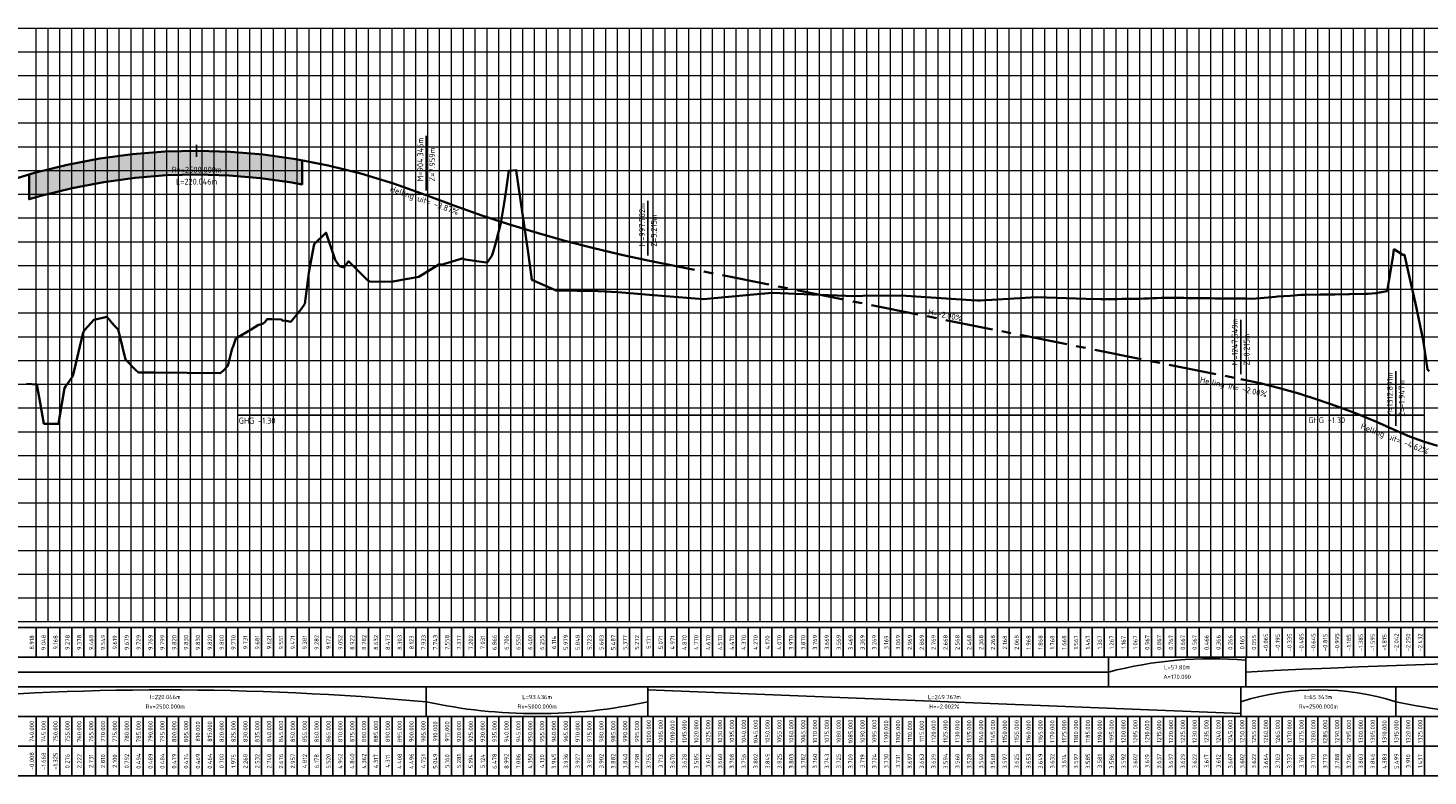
# Model space of a CAD drawing. Extents: x 100296 to 107772, y 404875 to 408930.
# Tile 94 of 97: x 106166 to 106756, y 407282 to 407597. Entities that reach past the tile are written whole.
import ezdxf

# ---------------------------------------------------------------- set-up
doc = ezdxf.new("R2010")
doc.units = 0
doc.linetypes.add('AM-AS', pattern=[16, 10, -2, 2, -2])
for name, color, linetype, lineweight in [('b-we-gw-maaiveld-gd', 93, 'Continuous', 18), ('b-xx-al-langsprofiel_grid_major-g', 250, 'Continuous', 18), ('b-xx-al-langsprofiel_grid_minor-g', 252, 'Continuous', 18), ('b-xx-al-langsprofiel_matenbalk-g', 1, 'Continuous', 25), ('n-we-am-as-gd', 10, 'AM-AS', 25), ('n-we-kw-kunstwerk-a', 253, 'Continuous', 18), ('n-we-kw-kunstwerk-g', 170, 'Continuous', 35), ('n-xx-al-langsprofiel_matenbalk-g', 1, 'Continuous', 25)]:
    doc.layers.add(name, color=color, linetype=linetype, lineweight=lineweight)
for name, color, linetype in [('c3d-profile_labeling', 7, 'Continuous'), ('c3d-profile_profileview_labeling', 7, 'Continuous'), ('ghg', 150, 'Continuous'), ('n-xx-al-langsprofiel_schema-g', 1, 'Continuous')]:
    doc.layers.add(name, color=color, linetype=linetype)
doc.styles.add('NLCS-ISO', font='NLCS-ISO.ttf')

msp = doc.modelspace()

# ---------------------------------------------------------------- hatches: boundary and pattern name
at = {"layer": 'n-we-kw-kunstwerk-a'}
h = msp.add_hatch(color=256, dxfattribs=at)
h.dxf.hatch_style = 1
h.paths.add_polyline_path([(106281.424, 407541.267), (106278.758, 407541.786), (106265.005, 407543.704), (106251.253, 407544.866), (106237.5, 407545.272), (106223.747, 407544.92), (106209.994, 407543.813), (106196.241, 407541.948), (106182.488, 407539.328), (106168.735, 407535.95), (106166.424, 407535.255), (106166.424, 407524.813), (106171.369, 407526.3), (106184.618, 407529.553), (106197.85, 407532.075), (106211.068, 407533.867), (106224.276, 407534.931), (106237.48, 407535.268), (106250.684, 407534.879), (106263.893, 407533.763), (106277.112, 407531.918), (106281.424, 407531.08)])

# ---------------------------------------------------------------- linework, layer by layer
at = {"layer": 'b-we-gw-maaiveld-gd', "lineweight": 35, "ltscale": 2, "flags": 128}
msp.add_lwpolyline([(106165.276, 407447.054), (106169.751, 407446.865), (106171.056, 407439.049), (106172.695, 407430.278), (106177.389, 407430.278), (106178.891, 407430.278), (106179.021, 407431.179), (106181.278, 407445.342), (106181.776, 407445.993), (106184.877, 407450.358), (106189.116, 407468.139), (106189.312, 407469.048), (106189.955, 407469.804), (106193.741, 407474.118), (106197.996, 407475.059), (106199.226, 407475.281), (106202.48, 407471.568), (106203.974, 407470.025), (106204.46, 407467.8), (106206.985, 407457.34), (106211.23, 407453.067), (106212.531, 407451.925), (106219.171, 407451.856), (106246.995, 407451.573), (106248.144, 407452.596), (106250.116, 407454.692), (106251.961, 407461.993), (106252.366, 407462.901), (106253.486, 407466.151), (106259.015, 407469.43), (106260.036, 407469.959), (106263.144, 407471.923), (106263.409, 407471.943), (106265.123, 407472.516), (106265.644, 407472.872), (106265.68, 407472.896), (106265.8, 407473.069), (106266.706, 407474.412), (106268.66, 407474.404), (106272.762, 407474.145), (106273.255, 407473.771), (106273.306, 407473.675), (106274.453, 407473.721), (106274.537, 407473.733), (106274.738, 407473.703), (106276.747, 407473.279), (106281.077, 407478.542), (106282.57, 407480.766), (106284.373, 407494.827), (106286.577, 407505.974), (106291.545, 407510.795), (106291.587, 407510.806), (106291.629, 407510.63), (106295.377, 407499.266), (106297.195, 407496.672), (106299.138, 407496.073), (106301.014, 407498.763), (106309.04, 407490.75), (106309.635, 407490.488), (106309.926, 407490.241), (106319.168, 407490.018), (106325.684, 407491.289), (106326.082, 407491.307), (106330.662, 407492.153), (106339.037, 407497.311), (106339.443, 407497.462), (106340.071, 407497.235), (106348.943, 407499.946), (106350.146, 407499.498), (106358.961, 407498.275), (106359.42, 407498.194), (106361.07, 407500.546), (106361.422, 407501.068), (106362.017, 407502.768), (106362.94, 407506.029), (106365.2, 407514.732), (106366.59, 407523.231), (106367.499, 407528.787), (106368.505, 407536.888), (106368.749, 407536.8), (106371.665, 407537.135), (106371.823, 407535.845), (106371.924, 407535.075), (106372.598, 407530.273), (106376.689, 407502.384), (106378.256, 407490.94), (106380.544, 407489.992), (106388.515, 407486.427), (106406.166, 407486.113), (106414.522, 407485.78), (106429.476, 407484.51), (106450.587, 407482.717), (106471.709, 407484.739), (106479.537, 407485.421), (106499.612, 407484.552), (106514.231, 407484.048), (106517.712, 407484.126), (106533.839, 407484.312), (106563.356, 407482.295), (106565.875, 407482.17), (106567.315, 407482.244), (106590.929, 407483.574), (106611.804, 407482.845), (106618.046, 407482.761), (106621.278, 407482.794), (106623.143, 407482.812), (106625.007, 407482.831), (106626.872, 407482.85), (106628.736, 407482.869), (106630.601, 407482.888), (106632.465, 407482.906), (106632.487, 407482.907), (106634.33, 407482.972), (106636.194, 407483.039), (106638.059, 407483.106), (106639.923, 407483.172), (106641.788, 407483.239), (106643.652, 407483.305), (106645.517, 407483.372), (106645.846, 407483.383), (106647.381, 407483.359), (106649.246, 407483.33), (106651.11, 407483.301), (106652.975, 407483.272), (106654.839, 407483.242), (106656.704, 407483.213), (106657.272, 407483.204), (106658.569, 407483.191), (106660.433, 407483.171), (106662.298, 407483.152), (106664.162, 407483.133), (106666.027, 407483.113), (106667.891, 407483.094), (106669.756, 407483.075), (106671.62, 407483.056), (106673.485, 407483.037), (106675.349, 407483.018), (106677.214, 407482.999), (106679.078, 407482.98), (106681.711, 407482.953), (106685.34, 407483.259), (106691.602, 407483.786), (106692.504, 407483.862), (106697.864, 407484.227), (106702.304, 407484.529), (106704.126, 407484.562), (106710.388, 407484.676), (106716.65, 407484.79), (106722.516, 407484.895), (106722.912, 407484.901), (106729.174, 407484.987), (106730.73, 407485.009), (106733.907, 407485.325), (106735.436, 407485.601), (106738.634, 407486.179), (106741.051, 407500.297), (106741.529, 407503.777), (106741.698, 407503.671), (106745.238, 407501.439), (106746.023, 407501.399), (106747.96, 407492.659), (106750.547, 407480.991), (106753.804, 407465.438), (106754.222, 407462.671), (106755.647, 407453.217), (106756.358, 407452.474)], dxfattribs=at)
at = {"layer": 'b-xx-al-langsprofiel_grid_major-g', "lineweight": 18}
for p, q in [((105425.674, 407596.961), (107755.47, 407596.961)), ((106179.424, 407346.961), (106179.424, 407596.961)), ((106204.424, 407346.961), (106204.424, 407596.961)), ((106229.424, 407346.961), (106229.424, 407596.961)), ((106254.424, 407346.961), (106254.424, 407596.961)), ((106279.424, 407346.961), (106279.424, 407596.961)), ((106304.424, 407346.961), (106304.424, 407596.961)), ((106329.424, 407346.961), (106329.424, 407596.961)), ((106354.424, 407346.961), (106354.424, 407596.961)), ((106379.424, 407346.961), (106379.424, 407596.961)), ((106404.424, 407346.961), (106404.424, 407596.961)), ((106429.424, 407346.961), (106429.424, 407596.961)), ((106454.424, 407346.961), (106454.424, 407596.961)), ((106479.424, 407346.961), (106479.424, 407596.961)), ((106504.424, 407346.961), (106504.424, 407596.961)), ((106529.424, 407346.961), (106529.424, 407596.961)), ((106554.424, 407346.961), (106554.424, 407596.961)), ((106579.424, 407346.961), (106579.424, 407596.961)), ((106604.424, 407346.961), (106604.424, 407596.961)), ((106629.424, 407346.961), (106629.424, 407596.961)), ((106654.424, 407346.961), (106654.424, 407596.961)), ((106679.424, 407346.961), (106679.424, 407596.961)), ((106704.424, 407346.961), (106704.424, 407596.961)), ((106729.424, 407346.961), (106729.424, 407596.961)), ((106754.424, 407346.961), (106754.424, 407596.961)), ((105425.674, 407546.961), (107755.47, 407546.961)), ((105425.674, 407496.961), (107755.47, 407496.961)), ((105425.674, 407396.961), (107755.47, 407396.961)), ((105425.674, 407346.961), (107755.47, 407346.961))]:
    msp.add_line(p, q, dxfattribs=at)
at = {"layer": 'b-xx-al-langsprofiel_grid_minor-g', "lineweight": 18}
for p, q in [((106169.424, 407346.961), (106169.424, 407596.961)), ((106174.424, 407346.961), (106174.424, 407596.961)), ((106184.424, 407346.961), (106184.424, 407596.961)), ((106189.424, 407346.961), (106189.424, 407596.961)), ((106194.424, 407346.961), (106194.424, 407596.961)), ((106199.424, 407346.961), (106199.424, 407596.961)), ((106209.424, 407346.961), (106209.424, 407596.961)), ((106214.424, 407346.961), (106214.424, 407596.961)), ((106219.424, 407346.961), (106219.424, 407596.961)), ((106224.424, 407346.961), (106224.424, 407596.961)), ((106234.424, 407346.961), (106234.424, 407596.961)), ((106239.424, 407346.961), (106239.424, 407596.961)), ((106244.424, 407346.961), (106244.424, 407596.961)), ((106249.424, 407346.961), (106249.424, 407596.961)), ((106259.424, 407346.961), (106259.424, 407596.961)), ((106264.424, 407346.961), (106264.424, 407596.961)), ((106269.424, 407346.961), (106269.424, 407596.961)), ((106274.424, 407346.961), (106274.424, 407596.961)), ((106284.424, 407346.961), (106284.424, 407596.961)), ((106289.424, 407346.961), (106289.424, 407596.961)), ((106294.424, 407346.961), (106294.424, 407596.961)), ((106299.424, 407346.961), (106299.424, 407596.961)), ((106309.424, 407346.961), (106309.424, 407596.961)), ((106314.424, 407346.961), (106314.424, 407596.961)), ((106319.424, 407346.961), (106319.424, 407596.961)), ((106324.424, 407346.961), (106324.424, 407596.961)), ((106334.424, 407346.961), (106334.424, 407596.961)), ((106339.424, 407346.961), (106339.424, 407596.961)), ((106344.424, 407346.961), (106344.424, 407596.961)), ((106349.424, 407346.961), (106349.424, 407596.961)), ((106359.424, 407346.961), (106359.424, 407596.961)), ((106364.424, 407346.961), (106364.424, 407596.961)), ((106369.424, 407346.961), (106369.424, 407596.961)), ((106374.424, 407346.961), (106374.424, 407596.961)), ((106384.424, 407346.961), (106384.424, 407596.961)), ((106389.424, 407346.961), (106389.424, 407596.961)), ((106394.424, 407346.961), (106394.424, 407596.961)), ((106399.424, 407346.961), (106399.424, 407596.961)), ((106409.424, 407346.961), (106409.424, 407596.961)), ((106414.424, 407346.961), (106414.424, 407596.961)), ((106419.424, 407346.961), (106419.424, 407596.961)), ((106424.424, 407346.961), (106424.424, 407596.961)), ((106434.424, 407346.961), (106434.424, 407596.961)), ((106439.424, 407346.961), (106439.424, 407596.961)), ((106444.424, 407346.961), (106444.424, 407596.961)), ((106449.424, 407346.961), (106449.424, 407596.961)), ((106459.424, 407346.961), (106459.424, 407596.961)), ((106464.424, 407346.961), (106464.424, 407596.961)), ((106469.424, 407346.961), (106469.424, 407596.961)), ((106474.424, 407346.961), (106474.424, 407596.961)), ((106484.424, 407346.961), (106484.424, 407596.961)), ((106489.424, 407346.961), (106489.424, 407596.961)), ((106494.424, 407346.961), (106494.424, 407596.961)), ((106499.424, 407346.961), (106499.424, 407596.961)), ((106509.424, 407346.961), (106509.424, 407596.961)), ((106514.424, 407346.961), (106514.424, 407596.961)), ((106519.424, 407346.961), (106519.424, 407596.961)), ((106524.424, 407346.961), (106524.424, 407596.961)), ((106534.424, 407346.961), (106534.424, 407596.961)), ((106539.424, 407346.961), (106539.424, 407596.961)), ((106544.424, 407346.961), (106544.424, 407596.961)), ((106549.424, 407346.961), (106549.424, 407596.961)), ((106559.424, 407346.961), (106559.424, 407596.961)), ((106564.424, 407346.961), (106564.424, 407596.961)), ((106569.424, 407346.961), (106569.424, 407596.961)), ((106574.424, 407346.961), (106574.424, 407596.961)), ((106584.424, 407346.961), (106584.424, 407596.961)), ((106589.424, 407346.961), (106589.424, 407596.961)), ((106594.424, 407346.961), (106594.424, 407596.961)), ((106599.424, 407346.961), (106599.424, 407596.961)), ((106609.424, 407346.961), (106609.424, 407596.961)), ((106614.424, 407346.961), (106614.424, 407596.961)), ((106619.424, 407346.961), (106619.424, 407596.961)), ((106624.424, 407346.961), (106624.424, 407596.961)), ((106634.424, 407346.961), (106634.424, 407596.961)), ((106639.424, 407346.961), (106639.424, 407596.961)), ((106644.424, 407346.961), (106644.424, 407596.961)), ((106649.424, 407346.961), (106649.424, 407596.961)), ((106659.424, 407346.961), (106659.424, 407596.961)), ((106664.424, 407346.961), (106664.424, 407596.961)), ((106669.424, 407346.961), (106669.424, 407596.961)), ((106674.424, 407346.961), (106674.424, 407596.961)), ((106684.424, 407346.961), (106684.424, 407596.961)), ((106689.424, 407346.961), (106689.424, 407596.961)), ((106694.424, 407346.961), (106694.424, 407596.961)), ((106699.424, 407346.961), (106699.424, 407596.961)), ((106709.424, 407346.961), (106709.424, 407596.961)), ((106714.424, 407346.961), (106714.424, 407596.961)), ((106719.424, 407346.961), (106719.424, 407596.961)), ((106724.424, 407346.961), (106724.424, 407596.961)), ((106734.424, 407346.961), (106734.424, 407596.961)), ((106739.424, 407346.961), (106739.424, 407596.961)), ((106744.424, 407346.961), (106744.424, 407596.961)), ((106749.424, 407346.961), (106749.424, 407596.961)), ((105428.174, 407586.961), (107751.72, 407586.961)), ((105428.174, 407576.961), (107751.72, 407576.961)), ((105428.174, 407566.961), (107751.72, 407566.961)), ((105428.174, 407556.961), (107751.72, 407556.961)), ((105428.174, 407536.961), (107751.72, 407536.961)), ((105428.174, 407526.961), (107751.72, 407526.961)), ((105428.174, 407516.961), (107751.72, 407516.961)), ((105428.174, 407506.961), (107751.72, 407506.961)), ((105428.174, 407486.961), (107751.72, 407486.961)), ((105428.174, 407476.961), (107751.72, 407476.961)), ((105428.174, 407466.961), (107751.72, 407466.961)), ((105428.174, 407456.961), (107751.72, 407456.961)), ((105428.174, 407446.961), (107751.72, 407446.961)), ((105428.174, 407436.961), (107751.72, 407436.961)), ((105428.174, 407426.961), (107751.72, 407426.961)), ((105428.174, 407416.961), (107751.72, 407416.961)), ((105428.174, 407406.961), (107751.72, 407406.961)), ((105428.174, 407386.961), (107751.72, 407386.961)), ((105428.174, 407376.961), (107751.72, 407376.961)), ((105428.174, 407366.961), (107751.72, 407366.961)), ((105428.174, 407356.961), (107751.72, 407356.961))]:
    msp.add_line(p, q, dxfattribs=at)
at = {"layer": 'b-xx-al-langsprofiel_matenbalk-g', "lineweight": -3}
for p, q in [((106169.424, 407331.961), (106169.424, 407344.461)), ((106174.424, 407331.961), (106174.424, 407344.461)), ((106179.424, 407331.961), (106179.424, 407344.461)), ((106184.424, 407331.961), (106184.424, 407344.461)), ((106189.424, 407331.961), (106189.424, 407344.461)), ((106194.424, 407331.961), (106194.424, 407344.461)), ((106199.424, 407331.961), (106199.424, 407344.461)), ((106204.424, 407331.961), (106204.424, 407344.461)), ((106209.424, 407331.961), (106209.424, 407344.461)), ((106214.424, 407331.961), (106214.424, 407344.461)), ((106219.424, 407331.961), (106219.424, 407344.461)), ((106224.424, 407331.961), (106224.424, 407344.461)), ((106229.424, 407331.961), (106229.424, 407344.461)), ((106234.424, 407331.961), (106234.424, 407344.461)), ((106239.424, 407331.961), (106239.424, 407344.461)), ((106244.424, 407331.961), (106244.424, 407344.461)), ((106249.424, 407331.961), (106249.424, 407344.461)), ((106254.424, 407331.961), (106254.424, 407344.461)), ((106259.424, 407331.961), (106259.424, 407344.461)), ((106264.424, 407331.961), (106264.424, 407344.461)), ((106269.424, 407331.961), (106269.424, 407344.461)), ((106274.424, 407331.961), (106274.424, 407344.461)), ((106279.424, 407331.961), (106279.424, 407344.461)), ((106284.424, 407331.961), (106284.424, 407344.461)), ((106289.424, 407331.961), (106289.424, 407344.461)), ((106294.424, 407331.961), (106294.424, 407344.461)), ((106299.424, 407331.961), (106299.424, 407344.461)), ((106304.424, 407331.961), (106304.424, 407344.461)), ((106309.424, 407331.961), (106309.424, 407344.461)), ((106314.424, 407331.961), (106314.424, 407344.461)), ((106319.424, 407331.961), (106319.424, 407344.461)), ((106324.424, 407331.961), (106324.424, 407344.461)), ((106329.424, 407331.961), (106329.424, 407344.461)), ((106334.424, 407331.961), (106334.424, 407344.461)), ((106339.424, 407331.961), (106339.424, 407344.461)), ((106344.424, 407331.961), (106344.424, 407344.461)), ((106349.424, 407331.961), (106349.424, 407344.461)), ((106354.424, 407331.961), (106354.424, 407344.461)), ((106359.424, 407331.961), (106359.424, 407344.461)), ((106364.424, 407331.961), (106364.424, 407344.461)), ((106369.424, 407331.961), (106369.424, 407344.461)), ((106374.424, 407331.961), (106374.424, 407344.461)), ((106379.424, 407331.961), (106379.424, 407344.461)), ((106384.424, 407331.961), (106384.424, 407344.461)), ((106389.424, 407331.961), (106389.424, 407344.461)), ((106394.424, 407331.961), (106394.424, 407344.461)), ((106399.424, 407331.961), (106399.424, 407344.461)), ((106404.424, 407331.961), (106404.424, 407344.461)), ((106409.424, 407331.961), (106409.424, 407344.461)), ((106414.424, 407331.961), (106414.424, 407344.461)), ((106419.424, 407331.961), (106419.424, 407344.461)), ((106424.424, 407331.961), (106424.424, 407344.461)), ((106429.424, 407331.961), (106429.424, 407344.461)), ((106434.424, 407331.961), (106434.424, 407344.461)), ((106439.424, 407331.961), (106439.424, 407344.461)), ((106444.424, 407331.961), (106444.424, 407344.461)), ((106449.424, 407331.961), (106449.424, 407344.461)), ((106454.424, 407331.961), (106454.424, 407344.461)), ((106459.424, 407331.961), (106459.424, 407344.461)), ((106464.424, 407331.961), (106464.424, 407344.461)), ((106469.424, 407331.961), (106469.424, 407344.461)), ((106474.424, 407331.961), (106474.424, 407344.461)), ((106479.424, 407331.961), (106479.424, 407344.461)), ((106484.424, 407331.961), (106484.424, 407344.461)), ((106489.424, 407331.961), (106489.424, 407344.461)), ((106494.424, 407331.961), (106494.424, 407344.461)), ((106499.424, 407331.961), (106499.424, 407344.461)), ((106504.424, 407331.961), (106504.424, 407344.461)), ((106509.424, 407331.961), (106509.424, 407344.461)), ((106514.424, 407331.961), (106514.424, 407344.461)), ((106519.424, 407331.961), (106519.424, 407344.461)), ((106524.424, 407331.961), (106524.424, 407344.461)), ((106529.424, 407331.961), (106529.424, 407344.461)), ((106534.424, 407331.961), (106534.424, 407344.461)), ((106539.424, 407331.961), (106539.424, 407344.461)), ((106544.424, 407331.961), (106544.424, 407344.461)), ((106549.424, 407331.961), (106549.424, 407344.461)), ((106554.424, 407331.961), (106554.424, 407344.461)), ((106559.424, 407331.961), (106559.424, 407344.461)), ((106564.424, 407331.961), (106564.424, 407344.461)), ((106569.424, 407331.961), (106569.424, 407344.461)), ((106574.424, 407331.961), (106574.424, 407344.461)), ((106579.424, 407331.961), (106579.424, 407344.461)), ((106584.424, 407331.961), (106584.424, 407344.461)), ((106589.424, 407331.961), (106589.424, 407344.461)), ((106594.424, 407331.961), (106594.424, 407344.461)), ((106599.424, 407331.961), (106599.424, 407344.461)), ((106604.424, 407331.961), (106604.424, 407344.461)), ((106609.424, 407331.961), (106609.424, 407344.461)), ((106614.424, 407331.961), (106614.424, 407344.461)), ((106619.424, 407331.961), (106619.424, 407344.461)), ((106624.424, 407331.961), (106624.424, 407344.461)), ((106629.424, 407331.961), (106629.424, 407344.461)), ((106634.424, 407331.961), (106634.424, 407344.461)), ((106639.424, 407331.961), (106639.424, 407344.461)), ((106644.424, 407331.961), (106644.424, 407344.461)), ((106649.424, 407331.961), (106649.424, 407344.461)), ((106654.424, 407331.961), (106654.424, 407344.461)), ((106659.424, 407331.961), (106659.424, 407344.461)), ((106664.424, 407331.961), (106664.424, 407344.461)), ((106669.424, 407331.961), (106669.424, 407344.461)), ((106674.424, 407331.961), (106674.424, 407344.461)), ((106679.424, 407331.961), (106679.424, 407344.461)), ((106684.424, 407331.961), (106684.424, 407344.461)), ((106689.424, 407331.961), (106689.424, 407344.461)), ((106694.424, 407331.961), (106694.424, 407344.461)), ((106699.424, 407331.961), (106699.424, 407344.461)), ((106704.424, 407331.961), (106704.424, 407344.461)), ((106709.424, 407331.961), (106709.424, 407344.461)), ((106714.424, 407331.961), (106714.424, 407344.461)), ((106719.424, 407331.961), (106719.424, 407344.461)), ((106724.424, 407331.961), (106724.424, 407344.461)), ((106729.424, 407331.961), (106729.424, 407344.461)), ((106734.424, 407331.961), (106734.424, 407344.461)), ((106739.424, 407331.961), (106739.424, 407344.461)), ((106744.424, 407331.961), (106744.424, 407344.461)), ((106749.424, 407331.961), (106749.424, 407344.461)), ((106754.424, 407331.961), (106754.424, 407344.461)), ((106169.424, 407281.961), (106169.424, 407294.461)), ((106174.424, 407281.961), (106174.424, 407294.461)), ((106179.424, 407281.961), (106179.424, 407294.461)), ((106184.424, 407281.961), (106184.424, 407294.461)), ((106189.424, 407281.961), (106189.424, 407294.461)), ((106194.424, 407281.961), (106194.424, 407294.461)), ((106199.424, 407281.961), (106199.424, 407294.461)), ((106204.424, 407281.961), (106204.424, 407294.461)), ((106209.424, 407281.961), (106209.424, 407294.461)), ((106214.424, 407281.961), (106214.424, 407294.461)), ((106219.424, 407281.961), (106219.424, 407294.461)), ((106224.424, 407281.961), (106224.424, 407294.461)), ((106229.424, 407281.961), (106229.424, 407294.461)), ((106234.424, 407281.961), (106234.424, 407294.461)), ((106239.424, 407281.961), (106239.424, 407294.461)), ((106244.424, 407281.961), (106244.424, 407294.461)), ((106249.424, 407281.961), (106249.424, 407294.461)), ((106254.424, 407281.961), (106254.424, 407294.461)), ((106259.424, 407281.961), (106259.424, 407294.461)), ((106264.424, 407281.961), (106264.424, 407294.461)), ((106269.424, 407281.961), (106269.424, 407294.461)), ((106274.424, 407281.961), (106274.424, 407294.461)), ((106279.424, 407281.961), (106279.424, 407294.461)), ((106284.424, 407281.961), (106284.424, 407294.461)), ((106289.424, 407281.961), (106289.424, 407294.461)), ((106294.424, 407281.961), (106294.424, 407294.461)), ((106299.424, 407281.961), (106299.424, 407294.461)), ((106304.424, 407281.961), (106304.424, 407294.461)), ((106309.424, 407281.961), (106309.424, 407294.461)), ((106314.424, 407281.961), (106314.424, 407294.461)), ((106319.424, 407281.961), (106319.424, 407294.461)), ((106324.424, 407281.961), (106324.424, 407294.461)), ((106329.424, 407281.961), (106329.424, 407294.461)), ((106334.424, 407281.961), (106334.424, 407294.461)), ((106339.424, 407281.961), (106339.424, 407294.461)), ((106344.424, 407281.961), (106344.424, 407294.461)), ((106349.424, 407281.961), (106349.424, 407294.461)), ((106354.424, 407281.961), (106354.424, 407294.461)), ((106359.424, 407281.961), (106359.424, 407294.461)), ((106364.424, 407281.961), (106364.424, 407294.461)), ((106369.424, 407281.961), (106369.424, 407294.461)), ((106374.424, 407281.961), (106374.424, 407294.461)), ((106379.424, 407281.961), (106379.424, 407294.461)), ((106384.424, 407281.961), (106384.424, 407294.461)), ((106389.424, 407281.961), (106389.424, 407294.461)), ((106394.424, 407281.961), (106394.424, 407294.461)), ((106399.424, 407281.961), (106399.424, 407294.461)), ((106404.424, 407281.961), (106404.424, 407294.461)), ((106409.424, 407281.961), (106409.424, 407294.461)), ((106414.424, 407281.961), (106414.424, 407294.461)), ((106419.424, 407281.961), (106419.424, 407294.461)), ((106424.424, 407281.961), (106424.424, 407294.461)), ((106429.424, 407281.961), (106429.424, 407294.461)), ((106434.424, 407281.961), (106434.424, 407294.461)), ((106439.424, 407281.961), (106439.424, 407294.461)), ((106444.424, 407281.961), (106444.424, 407294.461)), ((106449.424, 407281.961), (106449.424, 407294.461)), ((106454.424, 407281.961), (106454.424, 407294.461)), ((106459.424, 407281.961), (106459.424, 407294.461)), ((106464.424, 407281.961), (106464.424, 407294.461)), ((106469.424, 407281.961), (106469.424, 407294.461)), ((106474.424, 407281.961), (106474.424, 407294.461)), ((106479.424, 407281.961), (106479.424, 407294.461)), ((106484.424, 407281.961), (106484.424, 407294.461)), ((106489.424, 407281.961), (106489.424, 407294.461)), ((106494.424, 407281.961), (106494.424, 407294.461)), ((106499.424, 407281.961), (106499.424, 407294.461)), ((106504.424, 407281.961), (106504.424, 407294.461)), ((106509.424, 407281.961), (106509.424, 407294.461)), ((106514.424, 407281.961), (106514.424, 407294.461)), ((106519.424, 407281.961), (106519.424, 407294.461)), ((106524.424, 407281.961), (106524.424, 407294.461)), ((106529.424, 407281.961), (106529.424, 407294.461)), ((106534.424, 407281.961), (106534.424, 407294.461)), ((106539.424, 407281.961), (106539.424, 407294.461)), ((106544.424, 407281.961), (106544.424, 407294.461)), ((106549.424, 407281.961), (106549.424, 407294.461)), ((106554.424, 407281.961), (106554.424, 407294.461)), ((106559.424, 407281.961), (106559.424, 407294.461)), ((106564.424, 407281.961), (106564.424, 407294.461)), ((106569.424, 407281.961), (106569.424, 407294.461)), ((106574.424, 407281.961), (106574.424, 407294.461)), ((106579.424, 407281.961), (106579.424, 407294.461)), ((106584.424, 407281.961), (106584.424, 407294.461)), ((106589.424, 407281.961), (106589.424, 407294.461)), ((106594.424, 407281.961), (106594.424, 407294.461)), ((106599.424, 407281.961), (106599.424, 407294.461)), ((106604.424, 407281.961), (106604.424, 407294.461)), ((106609.424, 407281.961), (106609.424, 407294.461)), ((106614.424, 407281.961), (106614.424, 407294.461)), ((106619.424, 407281.961), (106619.424, 407294.461)), ((106624.424, 407281.961), (106624.424, 407294.461)), ((106629.424, 407281.961), (106629.424, 407294.461)), ((106634.424, 407281.961), (106634.424, 407294.461)), ((106639.424, 407281.961), (106639.424, 407294.461)), ((106644.424, 407281.961), (106644.424, 407294.461)), ((106649.424, 407281.961), (106649.424, 407294.461)), ((106654.424, 407281.961), (106654.424, 407294.461)), ((106659.424, 407281.961), (106659.424, 407294.461)), ((106664.424, 407281.961), (106664.424, 407294.461)), ((106669.424, 407281.961), (106669.424, 407294.461)), ((106674.424, 407281.961), (106674.424, 407294.461)), ((106679.424, 407281.961), (106679.424, 407294.461)), ((106684.424, 407281.961), (106684.424, 407294.461)), ((106689.424, 407281.961), (106689.424, 407294.461)), ((106694.424, 407281.961), (106694.424, 407294.461)), ((106699.424, 407281.961), (106699.424, 407294.461)), ((106704.424, 407281.961), (106704.424, 407294.461)), ((106709.424, 407281.961), (106709.424, 407294.461)), ((106714.424, 407281.961), (106714.424, 407294.461)), ((106719.424, 407281.961), (106719.424, 407294.461)), ((106724.424, 407281.961), (106724.424, 407294.461)), ((106729.424, 407281.961), (106729.424, 407294.461)), ((106734.424, 407281.961), (106734.424, 407294.461)), ((106739.424, 407281.961), (106739.424, 407294.461)), ((106744.424, 407281.961), (106744.424, 407294.461)), ((106749.424, 407281.961), (106749.424, 407294.461)), ((106754.424, 407281.961), (106754.424, 407294.461))]:
    msp.add_line(p, q, dxfattribs=at)
for points in [[(105429.424, 407331.961), (107751.72, 407331.961), (107751.72, 407344.461), (105429.424, 407344.461)], [(105429.424, 407281.961), (107751.72, 407281.961), (107751.72, 407294.461), (105429.424, 407294.461)]]:
    msp.add_3dface(points, dxfattribs=at)
at = {"layer": 'c3d-profile_labeling', "lineweight": -3}
for p, q in [((106333.77, 407528.546), (106333.77, 407551.546)), ((106333.77, 407528.546), (106333.77, 407551.546)), ((106237.006, 407542.772), (106237.006, 407547.772)), ((106427.206, 407501.111), (106427.206, 407524.111)), ((106676.972, 407451.113), (106676.972, 407474.113)), ((106742.315, 407429.493), (106742.315, 407452.493)), ((106742.315, 407429.493), (106742.315, 407452.493))]:
    msp.add_line(p, q, dxfattribs=at)
at = {"layer": 'c3d-profile_labeling', "color": 7, "linetype": 'Continuous', "lineweight": -3}
msp.add_line((106237.006, 407542.772), (106237.006, 407547.772), dxfattribs=at)
at = {"layer": 'ghg'}
msp.add_lwpolyline([(106254.424, 407433.961), (106754.424, 407433.961)], dxfattribs=at)
at = {"layer": 'n-we-am-as-gd', "lineweight": 35, "ltscale": 2}
msp.add_lwpolyline([(106154.982, 407531.816), (106168.735, 407535.95), (106182.488, 407539.328), (106196.241, 407541.948), (106209.994, 407543.813), (106223.747, 407544.92), (106237.5, 407545.272), (106251.253, 407544.866), (106265.005, 407543.704), (106278.758, 407541.786), (106292.511, 407539.111), (106306.264, 407535.679), (106320.017, 407531.491), (106333.77, 407526.546), (106345.449, 407522.162), (106357.129, 407518.05), (106368.808, 407514.212), (106380.488, 407510.646), (106392.167, 407507.353), (106403.847, 407504.333), (106415.526, 407501.586), (106427.206, 407499.111), (106676.972, 407449.113), (106685.14, 407447.344), (106693.308, 407445.309), (106701.476, 407443.007), (106709.644, 407440.438), (106717.812, 407437.602), (106725.979, 407434.499), (106734.147, 407431.129), (106742.315, 407427.493), (106748.155, 407424.968), (106753.994, 407422.785), (106759.833, 407420.942)], dxfattribs=at)
at = {"layer": 'n-we-kw-kunstwerk-g', "flags": 128}
msp.add_lwpolyline([(106166.424, 407535.255), (106166.424, 407524.813), (106171.369, 407526.3), (106184.618, 407529.553), (106197.85, 407532.075), (106211.068, 407533.867), (106224.276, 407534.931), (106237.48, 407535.268), (106250.684, 407534.879), (106263.893, 407533.763), (106277.112, 407531.918), (106281.424, 407531.08), (106281.424, 407541.267)], dxfattribs=at)
at = {"layer": 'n-xx-al-langsprofiel_matenbalk-g', "lineweight": -3}
for p, q in [((106621.278, 407319.461), (106621.278, 407331.961)), ((106679.078, 407319.461), (106679.078, 407331.961)), ((106333.77, 407306.961), (106333.77, 407319.461)), ((106427.206, 407306.961), (106427.206, 407319.461)), ((106676.972, 407306.961), (106676.972, 407319.461)), ((106742.315, 407306.961), (106742.315, 407319.461)), ((106169.424, 407294.461), (106169.424, 407306.961)), ((106174.424, 407294.461), (106174.424, 407306.961)), ((106179.424, 407294.461), (106179.424, 407306.961)), ((106184.424, 407294.461), (106184.424, 407306.961)), ((106189.424, 407294.461), (106189.424, 407306.961)), ((106194.424, 407294.461), (106194.424, 407306.961)), ((106199.424, 407294.461), (106199.424, 407306.961)), ((106204.424, 407294.461), (106204.424, 407306.961)), ((106209.424, 407294.461), (106209.424, 407306.961)), ((106214.424, 407294.461), (106214.424, 407306.961)), ((106219.424, 407294.461), (106219.424, 407306.961)), ((106224.424, 407294.461), (106224.424, 407306.961)), ((106229.424, 407294.461), (106229.424, 407306.961)), ((106234.424, 407294.461), (106234.424, 407306.961)), ((106239.424, 407294.461), (106239.424, 407306.961)), ((106244.424, 407294.461), (106244.424, 407306.961)), ((106249.424, 407294.461), (106249.424, 407306.961)), ((106254.424, 407294.461), (106254.424, 407306.961)), ((106259.424, 407294.461), (106259.424, 407306.961)), ((106264.424, 407294.461), (106264.424, 407306.961)), ((106269.424, 407294.461), (106269.424, 407306.961)), ((106274.424, 407294.461), (106274.424, 407306.961)), ((106279.424, 407294.461), (106279.424, 407306.961)), ((106284.424, 407294.461), (106284.424, 407306.961)), ((106289.424, 407294.461), (106289.424, 407306.961)), ((106294.424, 407294.461), (106294.424, 407306.961)), ((106299.424, 407294.461), (106299.424, 407306.961)), ((106304.424, 407294.461), (106304.424, 407306.961)), ((106309.424, 407294.461), (106309.424, 407306.961)), ((106314.424, 407294.461), (106314.424, 407306.961)), ((106319.424, 407294.461), (106319.424, 407306.961)), ((106324.424, 407294.461), (106324.424, 407306.961)), ((106329.424, 407294.461), (106329.424, 407306.961)), ((106334.424, 407294.461), (106334.424, 407306.961)), ((106339.424, 407294.461), (106339.424, 407306.961)), ((106344.424, 407294.461), (106344.424, 407306.961)), ((106349.424, 407294.461), (106349.424, 407306.961)), ((106354.424, 407294.461), (106354.424, 407306.961)), ((106359.424, 407294.461), (106359.424, 407306.961)), ((106364.424, 407294.461), (106364.424, 407306.961)), ((106369.424, 407294.461), (106369.424, 407306.961)), ((106374.424, 407294.461), (106374.424, 407306.961)), ((106379.424, 407294.461), (106379.424, 407306.961)), ((106384.424, 407294.461), (106384.424, 407306.961)), ((106389.424, 407294.461), (106389.424, 407306.961)), ((106394.424, 407294.461), (106394.424, 407306.961)), ((106399.424, 407294.461), (106399.424, 407306.961)), ((106404.424, 407294.461), (106404.424, 407306.961)), ((106409.424, 407294.461), (106409.424, 407306.961)), ((106414.424, 407294.461), (106414.424, 407306.961)), ((106419.424, 407294.461), (106419.424, 407306.961)), ((106424.424, 407294.461), (106424.424, 407306.961)), ((106429.424, 407294.461), (106429.424, 407306.961)), ((106434.424, 407294.461), (106434.424, 407306.961)), ((106439.424, 407294.461), (106439.424, 407306.961)), ((106444.424, 407294.461), (106444.424, 407306.961)), ((106449.424, 407294.461), (106449.424, 407306.961)), ((106454.424, 407294.461), (106454.424, 407306.961)), ((106459.424, 407294.461), (106459.424, 407306.961)), ((106464.424, 407294.461), (106464.424, 407306.961)), ((106469.424, 407294.461), (106469.424, 407306.961)), ((106474.424, 407294.461), (106474.424, 407306.961)), ((106479.424, 407294.461), (106479.424, 407306.961)), ((106484.424, 407294.461), (106484.424, 407306.961)), ((106489.424, 407294.461), (106489.424, 407306.961)), ((106494.424, 407294.461), (106494.424, 407306.961)), ((106499.424, 407294.461), (106499.424, 407306.961)), ((106504.424, 407294.461), (106504.424, 407306.961)), ((106509.424, 407294.461), (106509.424, 407306.961)), ((106514.424, 407294.461), (106514.424, 407306.961)), ((106519.424, 407294.461), (106519.424, 407306.961)), ((106524.424, 407294.461), (106524.424, 407306.961)), ((106529.424, 407294.461), (106529.424, 407306.961)), ((106534.424, 407294.461), (106534.424, 407306.961)), ((106539.424, 407294.461), (106539.424, 407306.961)), ((106544.424, 407294.461), (106544.424, 407306.961)), ((106549.424, 407294.461), (106549.424, 407306.961)), ((106554.424, 407294.461), (106554.424, 407306.961)), ((106559.424, 407294.461), (106559.424, 407306.961)), ((106564.424, 407294.461), (106564.424, 407306.961)), ((106569.424, 407294.461), (106569.424, 407306.961)), ((106574.424, 407294.461), (106574.424, 407306.961)), ((106579.424, 407294.461), (106579.424, 407306.961)), ((106584.424, 407294.461), (106584.424, 407306.961)), ((106589.424, 407294.461), (106589.424, 407306.961)), ((106594.424, 407294.461), (106594.424, 407306.961)), ((106599.424, 407294.461), (106599.424, 407306.961)), ((106604.424, 407294.461), (106604.424, 407306.961)), ((106609.424, 407294.461), (106609.424, 407306.961)), ((106614.424, 407294.461), (106614.424, 407306.961)), ((106619.424, 407294.461), (106619.424, 407306.961)), ((106624.424, 407294.461), (106624.424, 407306.961)), ((106629.424, 407294.461), (106629.424, 407306.961)), ((106634.424, 407294.461), (106634.424, 407306.961)), ((106639.424, 407294.461), (106639.424, 407306.961)), ((106644.424, 407294.461), (106644.424, 407306.961)), ((106649.424, 407294.461), (106649.424, 407306.961)), ((106654.424, 407294.461), (106654.424, 407306.961)), ((106659.424, 407294.461), (106659.424, 407306.961)), ((106664.424, 407294.461), (106664.424, 407306.961)), ((106669.424, 407294.461), (106669.424, 407306.961)), ((106674.424, 407294.461), (106674.424, 407306.961)), ((106679.424, 407294.461), (106679.424, 407306.961)), ((106684.424, 407294.461), (106684.424, 407306.961)), ((106689.424, 407294.461), (106689.424, 407306.961)), ((106694.424, 407294.461), (106694.424, 407306.961)), ((106699.424, 407294.461), (106699.424, 407306.961)), ((106704.424, 407294.461), (106704.424, 407306.961)), ((106709.424, 407294.461), (106709.424, 407306.961)), ((106714.424, 407294.461), (106714.424, 407306.961)), ((106719.424, 407294.461), (106719.424, 407306.961)), ((106724.424, 407294.461), (106724.424, 407306.961)), ((106729.424, 407294.461), (106729.424, 407306.961)), ((106734.424, 407294.461), (106734.424, 407306.961)), ((106739.424, 407294.461), (106739.424, 407306.961)), ((106744.424, 407294.461), (106744.424, 407306.961)), ((106749.424, 407294.461), (106749.424, 407306.961)), ((106754.424, 407294.461), (106754.424, 407306.961))]:
    msp.add_line(p, q, dxfattribs=at)
for points in [[(105429.424, 407319.461), (107751.72, 407319.461), (107751.72, 407331.961), (105429.424, 407331.961)], [(105429.424, 407306.961), (107751.72, 407306.961), (107751.72, 407319.461), (105429.424, 407319.461)], [(105429.424, 407294.461), (107751.72, 407294.461), (107751.72, 407306.961), (105429.424, 407306.961)]]:
    msp.add_3dface(points, dxfattribs=at)
at = {"layer": 'n-xx-al-langsprofiel_schema-g', "lineweight": -3}
for p, q in [((105604.412, 407325.711), (106621.278, 407325.711)), ((106427.206, 407318.211), (106676.972, 407308.211))]:
    msp.add_line(p, q, dxfattribs=at)
at = {"layer": 'n-xx-al-langsprofiel_schema-g', "lineweight": -3, "extrusion": (0, 0, -1)}
for centre, radius, start, end in [((-106664.628, 407161.169), 170.157, 75.240327, 94.871524), ((-106870.068, 403680.518), 3650.193, 87.000739, 92.999261), ((-106223.747, 406105.205), 1213.005, 84.795961, 95.204039), ((-106709.644, 407208.969), 109.242, 72.598022, 107.401978)]:
    msp.add_arc(centre, radius, start, end, dxfattribs=at)
at = {"layer": 'n-xx-al-langsprofiel_schema-g', "lineweight": -3}
for centre, radius, start, end in [((106380.488, 407528.967), 220.756, 257.782312, 282.217688), ((106789.031, 407528.944), 220.733, 257.781666, 282.218334)]:
    msp.add_arc(centre, radius, start, end, dxfattribs=at)

# ---------------------------------------------------------------- texts
at = {"layer": 'c3d-profile_labeling', "lineweight": -3, "char_height": 2.5, "style": 'NLCS-ISO'}
for s, insert, attachment_point, rotation in [('M=904.346m', (106331.27, 407532.296), 4, 90), ('M=904.346m', (106331.27, 407532.296), 4, 90), ('Z=7.959m', (106336.27, 407532.296), 4, 90), ('Z=7.959m', (106336.27, 407532.296), 4, 90), ('Helling uit= -3.87% ', (106332.88, 407524.039), 5, 340.623316), ('M=997.782m', (106424.706, 407504.861), 4, 90), ('Z=5.215m', (106429.706, 407504.861), 4, 90), ('{\\C256;H=-2.00%}', (106552.238, 407474.857), 8, 348.680076), ('M=1247.549m', (106674.472, 407454.863), 4, 90), ('Z=0.215m', (106679.472, 407454.863), 4, 90), ('Helling In= -2.00% ', (106673.888, 407445.438), 5, 347.342094), ('M=1312.891m', (106739.815, 407433.243), 4, 90), ('M=1312.891m', (106739.815, 407433.243), 4, 90), ('Z=-1.947m', (106744.815, 407433.243), 4, 90), ('Z=-1.947m', (106744.815, 407433.243), 4, 90), ('Helling uit= -4.62% ', (106741.732, 407423.678), 5, 338.98501)]:
    msp.add_mtext(s, dxfattribs=dict(at, insert=insert, attachment_point=attachment_point, rotation=rotation))
for s, insert, attachment_point in [('Rv=2500.000m', (106237.006, 407536.022), 8), ('L=220.046m', (106237.006, 407533.522), 2)]:
    msp.add_mtext(s, dxfattribs=dict(at, insert=insert, attachment_point=attachment_point))
at = {"layer": 'c3d-profile_labeling', "color": 7, "linetype": 'Continuous', "lineweight": -3, "char_height": 2.5, "style": 'NLCS-ISO'}
for s, insert, attachment_point in [('Rv=2500.000m', (106237.006, 407536.022), 8), ('L=220.046m', (106237.006, 407533.522), 2)]:
    msp.add_mtext(s, dxfattribs=dict(at, insert=insert, attachment_point=attachment_point))
at = {"layer": 'c3d-profile_profileview_labeling', "lineweight": -3, "char_height": 1.8, "attachment_point": 8, "rotation": 90, "style": 'NLCS-ISO'}
for s, insert in [('8.918', (106168.474, 407338.211)), ('9.048', (106173.474, 407338.211)), ('9.168', (106178.474, 407338.211)), ('9.278', (106183.474, 407338.211)), ('9.378', (106188.474, 407338.211)), ('9.468', (106193.474, 407338.211)), ('9.549', (106198.474, 407338.211)), ('9.619', (106203.474, 407338.211)), ('9.679', (106208.474, 407338.211)), ('9.729', (106213.474, 407338.211)), ('9.769', (106218.474, 407338.211)), ('9.799', (106223.474, 407338.211)), ('9.820', (106228.474, 407338.211)), ('9.830', (106233.474, 407338.211)), ('9.830', (106238.474, 407338.211)), ('9.820', (106243.474, 407338.211)), ('9.800', (106248.474, 407338.211)), ('9.770', (106253.474, 407338.211)), ('9.731', (106258.474, 407338.211)), ('9.681', (106263.474, 407338.211)), ('9.621', (106268.474, 407338.211)), ('9.551', (106273.474, 407338.211)), ('9.471', (106278.474, 407338.211)), ('9.381', (106283.474, 407338.211)), ('9.282', (106288.474, 407338.211)), ('9.172', (106293.474, 407338.211)), ('9.052', (106298.474, 407338.211)), ('8.922', (106303.474, 407338.211)), ('8.782', (106308.474, 407338.211)), ('8.632', (106313.474, 407338.211)), ('8.473', (106318.474, 407338.211)), ('8.303', (106323.474, 407338.211)), ('8.123', (106328.474, 407338.211)), ('7.933', (106333.474, 407338.211)), ('7.743', (106338.474, 407338.211)), ('7.558', (106343.474, 407338.211)), ('7.377', (106348.474, 407338.211)), ('7.202', (106353.474, 407338.211)), ('7.031', (106358.474, 407338.211)), ('6.866', (106363.474, 407338.211)), ('6.706', (106368.474, 407338.211)), ('6.550', (106373.474, 407338.211)), ('6.400', (106378.474, 407338.211)), ('6.255', (106383.474, 407338.211)), ('6.114', (106388.474, 407338.211)), ('5.979', (106393.474, 407338.211)), ('5.848', (106398.474, 407338.211)), ('5.723', (106403.474, 407338.211)), ('5.603', (106408.474, 407338.211)), ('5.487', (106413.474, 407338.211)), ('5.377', (106418.474, 407338.211)), ('5.272', (106423.474, 407338.211)), ('5.171', (106428.474, 407338.211)), ('5.071', (106433.474, 407338.211)), ('4.971', (106438.474, 407338.211)), ('4.870', (106443.474, 407338.211)), ('4.770', (106448.474, 407338.211)), ('4.670', (106453.474, 407338.211)), ('4.570', (106458.474, 407338.211)), ('4.470', (106463.474, 407338.211)), ('4.370', (106468.474, 407338.211)), ('4.270', (106473.474, 407338.211)), ('4.170', (106478.474, 407338.211)), ('4.070', (106483.474, 407338.211)), ('3.970', (106488.474, 407338.211)), ('3.870', (106493.474, 407338.211)), ('3.769', (106498.474, 407338.211)), ('3.669', (106503.474, 407338.211)), ('3.569', (106508.474, 407338.211)), ('3.469', (106513.474, 407338.211)), ('3.369', (106518.474, 407338.211)), ('3.269', (106523.474, 407338.211)), ('3.169', (106528.474, 407338.211)), ('3.069', (106533.474, 407338.211)), ('2.969', (106538.474, 407338.211)), ('2.869', (106543.474, 407338.211)), ('2.769', (106548.474, 407338.211)), ('2.668', (106553.474, 407338.211)), ('2.568', (106558.474, 407338.211)), ('2.468', (106563.474, 407338.211)), ('2.368', (106568.474, 407338.211)), ('2.268', (106573.474, 407338.211)), ('2.168', (106578.474, 407338.211)), ('2.068', (106583.474, 407338.211)), ('1.968', (106588.474, 407338.211)), ('1.868', (106593.474, 407338.211)), ('1.768', (106598.474, 407338.211)), ('1.668', (106603.474, 407338.211)), ('1.567', (106608.474, 407338.211)), ('1.467', (106613.474, 407338.211)), ('1.367', (106618.474, 407338.211)), ('1.267', (106623.474, 407338.211)), ('1.167', (106628.474, 407338.211)), ('1.067', (106633.474, 407338.211)), ('0.967', (106638.474, 407338.211)), ('0.867', (106643.474, 407338.211)), ('0.767', (106648.474, 407338.211)), ('0.667', (106653.474, 407338.211)), ('0.567', (106658.474, 407338.211)), ('0.466', (106663.474, 407338.211)), ('0.366', (106668.474, 407338.211)), ('0.266', (106673.474, 407338.211)), ('0.165', (106678.474, 407338.211)), ('0.055', (106683.474, 407338.211)), ('-0.065', (106688.474, 407338.211)), ('-0.195', (106693.474, 407338.211)), ('-0.335', (106698.474, 407338.211)), ('-0.485', (106703.474, 407338.211)), ('-0.645', (106708.474, 407338.211)), ('-0.815', (106713.474, 407338.211)), ('-0.995', (106718.474, 407338.211)), ('-1.185', (106723.474, 407338.211)), ('-1.385', (106728.474, 407338.211)), ('-1.595', (106733.474, 407338.211)), ('-1.815', (106738.474, 407338.211)), ('-2.042', (106743.474, 407338.211)), ('-2.250', (106748.474, 407338.211)), ('-2.432', (106753.474, 407338.211)), ('740.000', (106168.474, 407300.711)), ('745.000', (106173.474, 407300.711)), ('{\\C256;750.000}', (106178.474, 407300.711)), ('755.000', (106183.474, 407300.711)), ('760.000', (106188.474, 407300.711)), ('765.000', (106193.474, 407300.711)), ('770.000', (106198.474, 407300.711)), ('{\\C256;775.000}', (106203.474, 407300.711)), ('780.000', (106208.474, 407300.711)), ('785.000', (106213.474, 407300.711)), ('790.000', (106218.474, 407300.711)), ('795.000', (106223.474, 407300.711)), ('{\\C256;800.000}', (106228.474, 407300.711)), ('805.000', (106233.474, 407300.711)), ('810.000', (106238.474, 407300.711)), ('815.000', (106243.474, 407300.711)), ('820.000', (106248.474, 407300.711)), ('{\\C256;825.000}', (106253.474, 407300.711)), ('830.000', (106258.474, 407300.711)), ('835.000', (106263.474, 407300.711)), ('840.000', (106268.474, 407300.711)), ('845.000', (106273.474, 407300.711)), ('{\\C256;850.000}', (106278.474, 407300.711)), ('855.000', (106283.474, 407300.711)), ('860.000', (106288.474, 407300.711)), ('865.000', (106293.474, 407300.711)), ('870.000', (106298.474, 407300.711)), ('{\\C256;875.000}', (106303.474, 407300.711)), ('880.000', (106308.474, 407300.711)), ('885.000', (106313.474, 407300.711)), ('890.000', (106318.474, 407300.711)), ('895.000', (106323.474, 407300.711)), ('{\\C256;900.000}', (106328.474, 407300.711)), ('905.000', (106333.474, 407300.711)), ('910.000', (106338.474, 407300.711)), ('915.000', (106343.474, 407300.711)), ('920.000', (106348.474, 407300.711)), ('{\\C256;925.000}', (106353.474, 407300.711)), ('930.000', (106358.474, 407300.711)), ('935.000', (106363.474, 407300.711)), ('940.000', (106368.474, 407300.711)), ('945.000', (106373.474, 407300.711)), ('{\\C256;950.000}', (106378.474, 407300.711)), ('955.000', (106383.474, 407300.711)), ('960.000', (106388.474, 407300.711)), ('965.000', (106393.474, 407300.711)), ('970.000', (106398.474, 407300.711)), ('{\\C256;975.000}', (106403.474, 407300.711)), ('980.000', (106408.474, 407300.711)), ('985.000', (106413.474, 407300.711)), ('990.000', (106418.474, 407300.711)), ('995.000', (106423.474, 407300.711)), ('{\\C256;1000.000}', (106428.474, 407300.711)), ('1005.000', (106433.474, 407300.711)), ('1010.000', (106438.474, 407300.711)), ('1015.000', (106443.474, 407300.711)), ('1020.000', (106448.474, 407300.711)), ('{\\C256;1025.000}', (106453.474, 407300.711)), ('1030.000', (106458.474, 407300.711)), ('1035.000', (106463.474, 407300.711)), ('1040.000', (106468.474, 407300.711)), ('1045.000', (106473.474, 407300.711)), ('{\\C256;1050.000}', (106478.474, 407300.711)), ('1055.000', (106483.474, 407300.711)), ('1060.000', (106488.474, 407300.711)), ('1065.000', (106493.474, 407300.711)), ('1070.000', (106498.474, 407300.711)), ('{\\C256;1075.000}', (106503.474, 407300.711)), ('1080.000', (106508.474, 407300.711)), ('1085.000', (106513.474, 407300.711)), ('1090.000', (106518.474, 407300.711)), ('1095.000', (106523.474, 407300.711)), ('{\\C256;1100.000}', (106528.474, 407300.711)), ('1105.000', (106533.474, 407300.711)), ('1110.000', (106538.474, 407300.711)), ('1115.000', (106543.474, 407300.711)), ('1120.000', (106548.474, 407300.711)), ('{\\C256;1125.000}', (106553.474, 407300.711)), ('1130.000', (106558.474, 407300.711)), ('1135.000', (106563.474, 407300.711)), ('1140.000', (106568.474, 407300.711)), ('1145.000', (106573.474, 407300.711)), ('{\\C256;1150.000}', (106578.474, 407300.711)), ('1155.000', (106583.474, 407300.711)), ('1160.000', (106588.474, 407300.711)), ('1165.000', (106593.474, 407300.711)), ('1170.000', (106598.474, 407300.711)), ('{\\C256;1175.000}', (106603.474, 407300.711)), ('1180.000', (106608.474, 407300.711)), ('1185.000', (106613.474, 407300.711)), ('1190.000', (106618.474, 407300.711)), ('1195.000', (106623.474, 407300.711)), ('{\\C256;1200.000}', (106628.474, 407300.711)), ('1205.000', (106633.474, 407300.711)), ('1210.000', (106638.474, 407300.711)), ('1215.000', (106643.474, 407300.711)), ('1220.000', (106648.474, 407300.711)), ('{\\C256;1225.000}', (106653.474, 407300.711)), ('1230.000', (106658.474, 407300.711)), ('1235.000', (106663.474, 407300.711)), ('1240.000', (106668.474, 407300.711)), ('1245.000', (106673.474, 407300.711)), ('{\\C256;1250.000}', (106678.474, 407300.711)), ('1255.000', (106683.474, 407300.711)), ('1260.000', (106688.474, 407300.711)), ('1265.000', (106693.474, 407300.711)), ('1270.000', (106698.474, 407300.711)), ('{\\C256;1275.000}', (106703.474, 407300.711)), ('1280.000', (106708.474, 407300.711)), ('1285.000', (106713.474, 407300.711)), ('1290.000', (106718.474, 407300.711)), ('1295.000', (106723.474, 407300.711)), ('{\\C256;1300.000}', (106728.474, 407300.711)), ('1305.000', (106733.474, 407300.711)), ('1310.000', (106738.474, 407300.711)), ('1315.000', (106743.474, 407300.711)), ('1320.000', (106748.474, 407300.711)), ('{\\C256;1325.000}', (106753.474, 407300.711)), ('-0.008', (106168.474, 407288.211)), ('-1.668', (106173.474, 407288.211)), ('-1.325', (106178.474, 407288.211)), ('0.276', (106183.474, 407288.211)), ('2.222', (106188.474, 407288.211)), ('2.731', (106193.474, 407288.211)), ('2.810', (106198.474, 407288.211)), ('2.100', (106203.474, 407288.211)), ('0.792', (106208.474, 407288.211)), ('0.494', (106213.474, 407288.211)), ('0.489', (106218.474, 407288.211)), ('0.484', (106223.474, 407288.211)), ('0.479', (106228.474, 407288.211)), ('0.474', (106233.474, 407288.211)), ('0.469', (106238.474, 407288.211)), ('0.464', (106243.474, 407288.211)), ('0.700', (106248.474, 407288.211)), ('1.975', (106253.474, 407288.211)), ('2.268', (106258.474, 407288.211)), ('2.532', (106263.474, 407288.211)), ('2.740', (106268.474, 407288.211)), ('2.676', (106273.474, 407288.211)), ('2.957', (106278.474, 407288.211)), ('4.812', (106283.474, 407288.211)), ('6.178', (106288.474, 407288.211)), ('5.520', (106293.474, 407288.211)), ('4.952', (106298.474, 407288.211)), ('4.840', (106303.474, 407288.211)), ('4.362', (106308.474, 407288.211)), ('4.317', (106313.474, 407288.211)), ('4.311', (106318.474, 407288.211)), ('4.408', (106323.474, 407288.211)), ('4.496', (106328.474, 407288.211)), ('4.751', (106333.474, 407288.211)), ('5.049', (106338.474, 407288.211)), ('5.160', (106343.474, 407288.211)), ('5.281', (106348.474, 407288.211)), ('5.194', (106353.474, 407288.211)), ('5.124', (106358.474, 407288.211)), ('6.478', (106363.474, 407288.211)), ('8.992', (106368.474, 407288.211)), ('7.086', (106373.474, 407288.211)), ('4.350', (106378.474, 407288.211)), ('4.130', (106383.474, 407288.211)), ('3.945', (106388.474, 407288.211)), ('3.936', (106393.474, 407288.211)), ('3.927', (106398.474, 407288.211)), ('3.918', (106403.474, 407288.211)), ('3.902', (106408.474, 407288.211)), ('3.882', (106413.474, 407288.211)), ('3.840', (106418.474, 407288.211)), ('3.798', (106423.474, 407288.211)), ('3.755', (106428.474, 407288.211)), ('3.713', (106433.474, 407288.211)), ('3.670', (106438.474, 407288.211)), ('3.628', (106443.474, 407288.211)), ('3.585', (106448.474, 407288.211)), ('3.612', (106453.474, 407288.211)), ('3.660', (106458.474, 407288.211)), ('3.708', (106463.474, 407288.211)), ('3.756', (106468.474, 407288.211)), ('3.802', (106473.474, 407288.211)), ('3.845', (106478.474, 407288.211)), ('3.825', (106483.474, 407288.211)), ('3.803', (106488.474, 407288.211)), ('3.782', (106493.474, 407288.211)), ('3.760', (106498.474, 407288.211)), ('3.743', (106503.474, 407288.211)), ('3.725', (106508.474, 407288.211)), ('3.709', (106513.474, 407288.211)), ('3.719', (106518.474, 407288.211)), ('3.724', (106523.474, 407288.211)), ('3.730', (106528.474, 407288.211)), ('3.731', (106533.474, 407288.211)), ('3.697', (106538.474, 407288.211)), ('3.663', (106543.474, 407288.211)), ('3.629', (106548.474, 407288.211)), ('3.594', (106553.474, 407288.211)), ('3.560', (106558.474, 407288.211)), ('3.528', (106563.474, 407288.211)), ('3.540', (106568.474, 407288.211)), ('3.568', (106573.474, 407288.211)), ('3.597', (106578.474, 407288.211)), ('3.625', (106583.474, 407288.211)), ('3.653', (106588.474, 407288.211)), ('3.649', (106593.474, 407288.211)), ('3.632', (106598.474, 407288.211)), ('3.614', (106603.474, 407288.211)), ('3.597', (106608.474, 407288.211)), ('3.585', (106613.474, 407288.211)), ('3.581', (106618.474, 407288.211)), ('3.586', (106623.474, 407288.211)), ('3.592', (106628.474, 407288.211)), ('3.602', (106633.474, 407288.211)), ('3.619', (106638.474, 407288.211)), ('3.637', (106643.474, 407288.211)), ('3.637', (106648.474, 407288.211)), ('3.629', (106653.474, 407288.211)), ('3.622', (106658.474, 407288.211)), ('3.617', (106663.474, 407288.211)), ('3.612', (106668.474, 407288.211)), ('3.607', (106673.474, 407288.211)), ('3.602', (106678.474, 407288.211)), ('3.622', (106683.474, 407288.211)), ('3.664', (106688.474, 407288.211)), ('3.703', (106693.474, 407288.211)), ('3.737', (106698.474, 407288.211)), ('3.761', (106703.474, 407288.211)), ('3.770', (106708.474, 407288.211)), ('3.779', (106713.474, 407288.211)), ('3.788', (106718.474, 407288.211)), ('3.796', (106723.474, 407288.211)), ('3.803', (106728.474, 407288.211)), ('3.846', (106733.474, 407288.211)), ('4.383', (106738.474, 407288.211)), ('5.499', (106743.474, 407288.211)), ('3.910', (106748.474, 407288.211)), ('1.437', (106753.474, 407288.211))]:
    msp.add_mtext(s, dxfattribs=dict(at, insert=insert))
at = {"layer": 'c3d-profile_profileview_labeling', "lineweight": -3, "char_height": 1.8, "attachment_point": 5, "style": 'NLCS-ISO'}
for s, insert in [('L=57.80m', (106650.178, 407327.711)), ('A=170.000', (106650.178, 407323.711)), ('l=220.046m', (106223.747, 407315.211)), ('L=93.436m', (106380.488, 407315.211)), ('L=249.767m', (106552.089, 407315.211)), ('l=65.343m', (106709.644, 407315.211)), ('Rv=2500.000m', (106223.747, 407311.211)), ('Rv=5000.000m', (106380.488, 407311.211)), ('H=-2.002%', (106552.089, 407311.211)), ('Rv=2500.000m', (106709.644, 407311.211))]:
    msp.add_mtext(s, dxfattribs=dict(at, insert=insert))
at = {"layer": 'ghg', "style": 'NLCS-ISO'}
for p in [(106254.806, 407430.353), (106705.521, 407430.568)]:
    msp.add_text('GHG -1.30', height=2.5, dxfattribs=at).set_placement(p)

doc.saveas('drawing.dxf')
